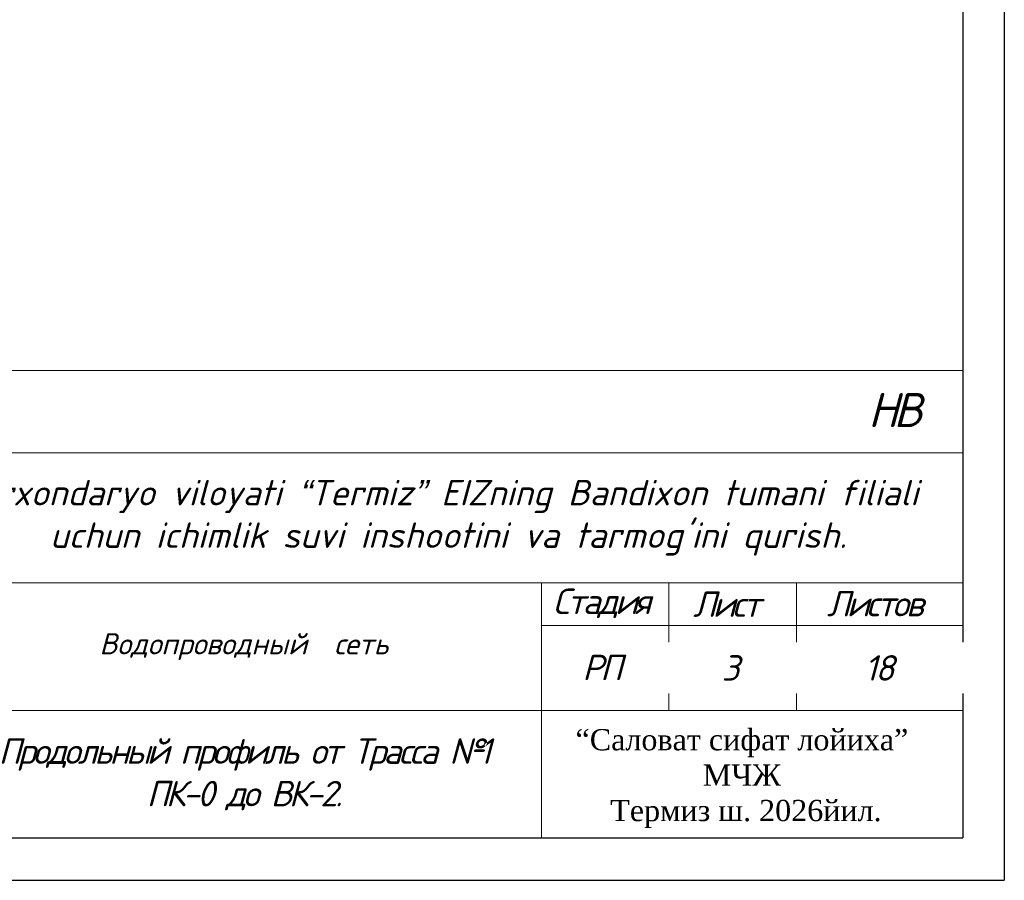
# Model space of a CAD drawing. Extents: x 0 to 361260, y 0 to 4201817.
# Tile 90 of 256: x 360660 to 360776, y 4199649 to 4199750. Entities that reach past the tile are written whole.
import ezdxf

# ---------------------------------------------------------------- set-up
doc = ezdxf.new("R2010")
doc.units = 0
doc.header["$LTSCALE"] = 0.5
doc.header["$MEASUREMENT"] = 0
for name, color, linetype in [('(002) Рамка', 7, 'Continuous'), ('SHTAMP', 7, 'Continuous'), ('Рамка', 7, 'Continuous')]:
    doc.layers.add(name, color=color, linetype=linetype)
doc.styles.add('Arial', font='arial.ttf')
doc.styles.add('TIMES', font='times.ttf')

msp = doc.modelspace()

# ---------------------------------------------------------------- linework, layer by layer
at = {"ltscale": 2}
for p, q in [((360776.215, 4200068.806), (360776.215, 4199648.806)), ((360771.344, 4200063.806), (360771.344, 4199653.806)), ((360169.526, 4199653.806), (360771.344, 4199653.806)), ((360149.526, 4199648.806), (360776.215, 4199648.806))]:
    msp.add_line(p, q, dxfattribs=at)
at = {"color": 0, "lineweight": 20}
msp.add_line((360721.751, 4199678.806), (360771.345, 4199678.806), dxfattribs=at)
at = {"layer": 'SHTAMP', "color": 0, "lineweight": 20}
for p, q in [((360586.344, 4199708.806), (360771.344, 4199708.806)), ((360651.751, 4199699.108), (360771.344, 4199699.108)), ((360586.344, 4199683.806), (360771.345, 4199683.806)), ((360721.751, 4199653.806), (360721.751, 4199683.806)), ((360736.751, 4199683.806), (360736.751, 4199668.806)), ((360751.751, 4199683.806), (360751.751, 4199668.806)), ((360651.751, 4199668.806), (360771.346, 4199668.806))]:
    msp.add_line(p, q, dxfattribs=at)

# ---------------------------------------------------------------- texts
at = {"color": 0, "lineweight": 20, "insert": (360763.134, 4199704.164, -255.018), "char_height": 4, "width": 6.08545, "attachment_point": 5, "style": 'TIMES', "bg_fill": 2}
msp.add_mtext('{\\fISOCPEUR|b0|i1|c204|p34;\\T0.85;НB}', dxfattribs=at)
at = {"color": 0, "lineweight": 20, "char_height": 3, "width": 7.35507, "attachment_point": 5, "style": 'TIMES', "bg_fill": 3, "box_fill_scale": 1, "bg_fill_color": 256, "bg_fill_transparency": 0}
for s, insert in [('{\\fISOCPEUR|b0|i1|c204|p34;\\T0.85;Лист}', (360743.413, 4199681.312, -255.018)), ('{\\fISOCPEUR|b0|i1|c204|p34;\\T0.85;Листов}', (360760.896, 4199681.375, -255.018)), ('{\\fISOCPEUR|b0|i1|c204|p34;\\T0.85;РП}', (360728.734, 4199673.855, -255.018))]:
    msp.add_mtext(s, dxfattribs=dict(at, insert=insert))
at = {"insert": (360686.751, 4199676.306), "char_height": 2.5, "width": 70, "attachment_point": 5}
msp.add_mtext('\\pt1.54;{\\fISOCPEUR|b0|i1|c204|p34;Водопроводный  сеть }', dxfattribs=at)
at = {"color": 0, "lineweight": 20, "insert": (360686.751, 4199661.275), "char_height": 3, "width": 70, "attachment_point": 5, "style": 'TIMES'}
msp.add_mtext('{\\fISOCPEUR|b0|i1|c204|p34;\\T0.85;Продольный профиль от Трасса №1 \\PПК-0 до ВК-2.}', dxfattribs=at)
at = {"layer": 'Рамка', "color": 7, "linetype": 'Continuous', "lineweight": 9, "insert": (360745.342, 4199660.783), "char_height": 2.5, "width": 46.03876, "attachment_point": 5, "style": 'Arial'}
msp.add_mtext('{\\fTimes New Roman|b0|i0|c204|p18;\\C256;“Саловат сифат лойиха” MЧЖ\\P \\C7;Термиз ш. 2026йил.}', dxfattribs=at)

# ---------------------------------------------------------------- next in the draw order: texts
at = {"color": 0, "lineweight": 20, "insert": (360728.734, 4199681.408, -255.018), "char_height": 3, "width": 7.35507, "attachment_point": 5, "style": 'TIMES', "bg_fill": 3, "box_fill_scale": 1, "bg_fill_color": 256, "bg_fill_transparency": 0}
msp.add_mtext('{\\fISOCPEUR|b0|i1|c204|p34;\\T0.85;Стадия}', dxfattribs=at)
at = {"color": 0, "lineweight": 20, "insert": (360743.846, 4199673.806, -180.298), "char_height": 3, "width": 15, "attachment_point": 5, "style": 'TIMES', "bg_fill": 2}
msp.add_mtext('{\\fISOCPEUR|b0|i1|c204|p34;\\T0.85;3}', dxfattribs=at)

# ---------------------------------------------------------------- next in the draw order: texts
at = {"color": 0, "lineweight": 20, "insert": (360761.346, 4199673.806, -180.298), "char_height": 3, "width": 20, "attachment_point": 5, "style": 'TIMES', "bg_fill": 2}
msp.add_mtext('{\\fISOCPEUR|b0|i1|c204|p34;\\T0.85;18}', dxfattribs=at)

# ---------------------------------------------------------------- next in the draw order: texts
at = {"layer": '(002) Рамка', "insert": (360652.287, 4199695.935, -533.015), "char_height": 3, "width": 117.50921, "attachment_point": 1}
msp.add_mtext('\\pi0.9671;{\\fISOCPEUR|b0|i1|c204|p34;Surxondaryo viloyati “Termiz” EIZning Bandixon tumani filiali \\P\\pi11.64551;uchun ichimlik suvi inshootini va tarmog’ini qurish.}', dxfattribs=at)

doc.saveas('drawing.dxf')
